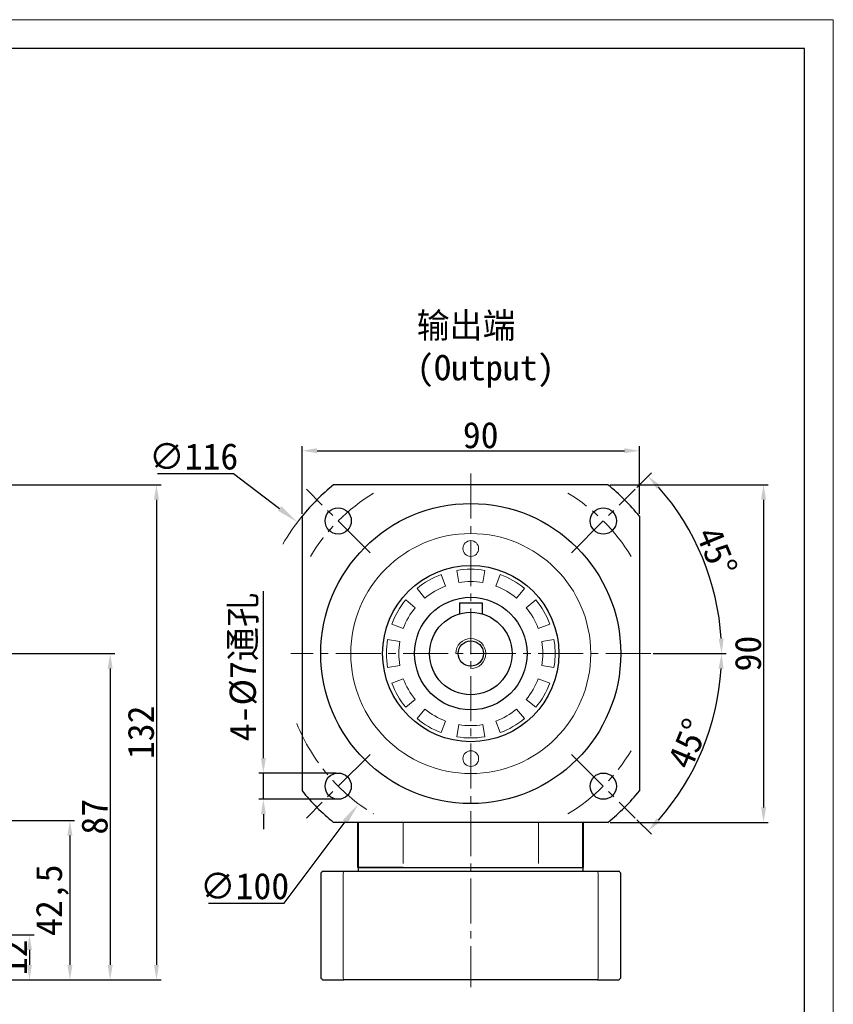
# Model space of a CAD drawing. Header units: millimetres. Extents: x 6034 to 6683, y -894 to -437.
# Tile 9 of 9: x 6466 to 6683, y -699 to -437. Entities that reach past the tile are written whole.
import ezdxf

# ---------------------------------------------------------------- set-up
doc = ezdxf.new("R2010")
doc.units = ezdxf.units.MM
doc.header["$PDSIZE"] = -5
doc.linetypes.add('点画线', pattern=[18, 12, -2, 2, -2])
doc.layers.get('0').update_dxf_attribs({"lineweight": 18})
doc.layers.get('Defpoints').update_dxf_attribs({"lineweight": 18})
for name, color, linetype, lineweight in [('7中心线层', 7, '点画线', 18), ('图框_外框线', 7, 'Continuous', 18), ('尺寸线', 7, 'Continuous', 25), ('尺寸线层', 3, 'Continuous', 18), ('标注线', 7, 'Continuous', 18), ('粗实线', 7, 'Continuous', 40), ('细实线', 7, 'Continuous', 18)]:
    doc.layers.add(name, color=color, linetype=linetype, lineweight=lineweight)
doc.styles.add('工程字', font='txt')
doc.dimstyles.new('DIMSTYLE_17', dxfattribs={"dimtxt": 8, "dimasz": 12, "dimexe": 0.18, "dimexo": 0.0625, "dimgap": 0.09, "dimtad": 1, "dimtih": 1, "dimtoh": 1, "dimdec": 3, "dimdsep": 46, "dimtxsty": 'Standard', "dimblk": '_CAXARROW', "dimcen": 0.09, "dimdle": 24, "dimadec": 0, "dimazin": 0, "dimtfac": 0.7, "dimtdec": 3, "dimtofl": 0, "dimtmove": 0, "dimatfit": 3, "dimfxl": 1, "dimtolj": 1, "dimarcsym": 0})
doc.dimstyles.new('ISO-25', dxfattribs={"dimtxt": 7, "dimasz": 4, "dimexe": 1.25, "dimexo": 0.625, "dimtad": 1, "dimtxsty": '工程字', "dimcen": 2, "dimdle": 8, "dimadec": 0, "dimazin": 0, "dimtfac": 1, "dimtmove": 0, "dimatfit": 3, "dimfxl": 1, "dimarcsym": 0})

# ---------------------------------------------------------------- blocks, each defined once
blk = doc.blocks.new('*D94')
at = {"layer": 'Defpoints', "color": 0}
for p in [(6419.85, -605.97), (6459.35, -692.97), (6490.02, -692.97)]:
    blk.add_point(p, dxfattribs=at)
at = {"layer": '尺寸线层', "color": 0, "lineweight": -2}
for p, q in [((6420.47, -605.97), (6491.27, -605.97)), ((6490.02, -609.97), (6490.02, -688.97)), ((6459.97, -692.97), (6491.27, -692.97))]:
    blk.add_line(p, q, dxfattribs=at)
at = {"layer": '尺寸线层', "color": 0}
for points in [[(6490.69, -609.97), (6489.35, -609.97), (6490.02, -605.97)], [(6489.35, -688.97), (6490.69, -688.97), (6490.02, -692.97)]]:
    blk.add_solid(points, dxfattribs=at)
at = {"layer": '尺寸线层', "color": 0, "insert": (6485.89, -649.47), "char_height": 7, "attachment_point": 5, "rotation": 90, "style": '工程字'}
blk.add_mtext('87', dxfattribs=at)
blk = doc.blocks.new('*D95')
at = {"layer": 'Defpoints', "color": 0}
for p in [(6353.35, -560.97), (6459.35, -692.97), (6502.37, -692.97)]:
    blk.add_point(p, dxfattribs=at)
at = {"layer": '尺寸线层', "color": 0, "lineweight": -2}
for p, q in [((6353.97, -560.97), (6503.62, -560.97)), ((6502.37, -564.97), (6502.37, -688.97)), ((6459.97, -692.97), (6503.62, -692.97))]:
    blk.add_line(p, q, dxfattribs=at)
at = {"layer": '尺寸线层', "color": 0}
for points in [[(6503.04, -564.97), (6501.71, -564.97), (6502.37, -560.97)], [(6501.71, -688.97), (6503.04, -688.97), (6502.37, -692.97)]]:
    blk.add_solid(points, dxfattribs=at)
at = {"layer": '尺寸线层', "color": 0, "insert": (6498.25, -626.97), "char_height": 7, "attachment_point": 5, "rotation": 90, "style": '工程字'}
blk.add_mtext('132', dxfattribs=at)
blk = doc.blocks.new('*D96')
at = {"layer": 'Defpoints', "color": 0}
for p in [(6426.85, -650.47), (6459.35, -692.97), (6479.29, -692.97)]:
    blk.add_point(p, dxfattribs=at)
at = {"layer": '尺寸线层', "color": 0, "lineweight": -2}
for p, q in [((6427.47, -650.47), (6480.54, -650.47)), ((6479.29, -654.47), (6479.29, -688.97)), ((6459.97, -692.97), (6480.54, -692.97))]:
    blk.add_line(p, q, dxfattribs=at)
at = {"layer": '尺寸线层', "color": 0}
for points in [[(6479.96, -654.47), (6478.62, -654.47), (6479.29, -650.47)], [(6478.62, -688.97), (6479.96, -688.97), (6479.29, -692.97)]]:
    blk.add_solid(points, dxfattribs=at)
at = {"layer": '尺寸线层', "color": 0, "insert": (6474.58, -671.72), "char_height": 7, "attachment_point": 5, "rotation": 90, "style": '工程字'}
blk.add_mtext('42,5', dxfattribs=at)
blk = doc.blocks.new('*D104')
at = {"layer": 'Defpoints', "color": 0}
for p in [(6631.19, -551.9), (6541.19, -569.38), (6631.19, -569.38)]:
    blk.add_point(p, dxfattribs=at)
at = {"layer": '尺寸线层', "color": 0, "lineweight": -2}
for p, q in [((6541.19, -568.75), (6541.19, -550.65)), ((6631.19, -568.75), (6631.19, -550.65)), ((6545.19, -551.9), (6627.19, -551.9))]:
    blk.add_line(p, q, dxfattribs=at)
at = {"layer": '尺寸线层', "color": 0}
for points in [[(6545.19, -551.23), (6545.19, -552.56), (6541.19, -551.9)], [(6627.19, -552.56), (6627.19, -551.23), (6631.19, -551.9)]]:
    blk.add_solid(points, dxfattribs=at)
at = {"layer": '尺寸线层', "color": 0, "insert": (6588.84, -547.77), "char_height": 7, "attachment_point": 5, "style": '工程字'}
blk.add_mtext('90', dxfattribs=at)
blk = doc.blocks.new('*D105')
at = {"layer": 'Defpoints', "color": 0}
for p in [(6622.79, -560.97), (6622.79, -650.97), (6664.28, -650.97)]:
    blk.add_point(p, dxfattribs=at)
at = {"layer": '尺寸线层', "color": 0, "lineweight": -2}
for p, q in [((6623.41, -560.97), (6665.53, -560.97)), ((6664.28, -564.97), (6664.28, -646.97)), ((6623.41, -650.97), (6665.53, -650.97))]:
    blk.add_line(p, q, dxfattribs=at)
at = {"layer": '尺寸线层', "color": 0}
for points in [[(6664.95, -564.97), (6663.62, -564.97), (6664.28, -560.97)], [(6663.62, -646.97), (6664.95, -646.97), (6664.28, -650.97)]]:
    blk.add_solid(points, dxfattribs=at)
at = {"layer": '尺寸线层', "color": 0, "insert": (6660.16, -605.97), "char_height": 7, "attachment_point": 5, "rotation": 90, "style": '工程字'}
blk.add_mtext('90', dxfattribs=at)
blk = doc.blocks.new('_CAXARROW')
blk.add_hatch(color=0).paths.add_polyline_path([(0, 0), (-1, 0.125), (-1, -0.125)], flags=0)
blk = doc.blocks.new('*D106')
at = {"layer": 'Defpoints', "color": 0}
for p in [(6616.13, -565.92), (6556.26, -646.02)]:
    blk.add_point(p, dxfattribs=at)
at = {"layer": '尺寸线层', "color": 0, "linetype": 'Continuous', "lineweight": -2}
for p, q in [((6586.1, -605.97), (6586.28, -605.97)), ((6586.19, -606.06), (6586.19, -605.88)), ((6536.46, -672.5), (6552.67, -650.82)), ((6516.26, -672.5), (6536.46, -672.5))]:
    blk.add_line(p, q, dxfattribs=at)
at = {"layer": '尺寸线层', "color": 0, "lineweight": -2, "xscale": 6, "yscale": 6, "zscale": 6, "rotation": 53.22084065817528}
blk.add_blockref('_CAXARROW', (6556.26, -646.02), dxfattribs=at)
at = {"layer": '尺寸线层', "color": 0, "insert": (6525.86, -668), "char_height": 7, "attachment_point": 5, "style": '工程字'}
blk.add_mtext('\\A1;∅100', dxfattribs=at)
blk = doc.blocks.new('_FILLED')
at = {"linetype": 'ByBlock'}
blk.add_hatch(color=0, dxfattribs=at).paths.add_polyline_path([(0, 0), (-1, 0.133), (-1, -0.133)], flags=0)
blk = doc.blocks.new('*D107')
at = {"layer": 'Defpoints', "color": 0}
for p in [(6530.89, -637.82), (6550.84, -637.82), (6550.84, -644.82)]:
    blk.add_point(p, dxfattribs=at)
at = {"layer": '尺寸线层', "color": 0, "lineweight": -2}
for p, q in [((6530.89, -633.82), (6530.89, -589.31)), ((6550.21, -637.82), (6529.64, -637.82)), ((6530.89, -644.82), (6530.89, -637.82)), ((6550.21, -644.82), (6529.64, -644.82)), ((6530.89, -648.82), (6530.89, -652.82))]:
    blk.add_line(p, q, dxfattribs=at)
at = {"layer": '尺寸线层', "color": 0}
for points in [[(6530.22, -633.82), (6531.55, -633.82), (6530.89, -637.82)], [(6531.55, -648.82), (6530.22, -648.82), (6530.89, -644.82)]]:
    blk.add_solid(points, dxfattribs=at)
at = {"layer": '尺寸线层', "color": 0, "insert": (6525.76, -609.57), "char_height": 7, "attachment_point": 5, "rotation": 90, "style": '工程字'}
blk.add_mtext('4-%%C7通孔', dxfattribs=at)
blk = doc.blocks.new('*D108')
at = {"layer": 'Defpoints', "color": 0}
for p in [(6539.98, -570.92), (6632.41, -641.02)]:
    blk.add_point(p, dxfattribs=at)
at = {"layer": '尺寸线层', "color": 0, "linetype": 'Continuous', "lineweight": -2}
for p, q in [((6502.68, -557.96), (6522.88, -557.96)), ((6522.88, -557.96), (6535.2, -567.3)), ((6586.1, -605.97), (6586.28, -605.97)), ((6586.19, -606.06), (6586.19, -605.88))]:
    blk.add_line(p, q, dxfattribs=at)
at = {"layer": '尺寸线层', "color": 0, "lineweight": -2, "xscale": 6, "yscale": 6, "zscale": 6, "rotation": 322.8251153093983}
blk.add_blockref('_CAXARROW', (6539.98, -570.92), dxfattribs=at)
at = {"layer": '尺寸线层', "color": 0, "insert": (6512.28, -553.46), "char_height": 7, "attachment_point": 5, "style": '工程字'}
blk.add_mtext('\\A1;∅116', dxfattribs=at)
blk = doc.blocks.new('*D109')
at = {"layer": 'Defpoints', "color": 0}
for p in [(6630.03, -562.13), (6613.06, -579.1), (6650.82, -588.65), (6538.19, -605.97), (6634.19, -605.97)]:
    blk.add_point(p, dxfattribs=at)
at = {"layer": '尺寸线层', "color": 0, "lineweight": -2}
for p, q in [((6630.48, -561.69), (6634.38, -557.78)), ((6634.82, -605.97), (6654.35, -605.97))]:
    blk.add_line(p, q, dxfattribs=at)
blk.add_arc((6586.19, -605.97), 66.9, 3.4262, 41.5738, dxfattribs=at)
at = {"layer": '尺寸线层', "color": 0}
for points in [[(6636.73, -561.12), (6635.76, -562.03), (6633.5, -558.66)], [(6652.31, -601.99), (6653.64, -601.95), (6653.1, -605.97)]]:
    blk.add_solid(points, dxfattribs=at)
at = {"layer": '尺寸线层', "color": 0, "insert": (6651.81, -578.79), "char_height": 7, "attachment_point": 5, "rotation": 292.5, "style": '工程字'}
blk.add_mtext('45%%d', dxfattribs=at)
blk = doc.blocks.new('*D110')
at = {"layer": 'Defpoints', "color": 0}
for p in [(6538.19, -605.97), (6634.19, -605.97), (6613.06, -632.84), (6644.12, -639.41), (6630.03, -649.81)]:
    blk.add_point(p, dxfattribs=at)
at = {"layer": '尺寸线层', "color": 0, "lineweight": -2}
for p, q in [((6634.82, -605.97), (6654.33, -605.97)), ((6630.48, -650.25), (6634.37, -654.15))]:
    blk.add_line(p, q, dxfattribs=at)
blk.add_arc((6586.19, -605.97), 66.88, 318.4271, 356.5729, dxfattribs=at)
at = {"layer": '尺寸线层', "color": 0}
for points in [[(6653.62, -609.99), (6652.29, -609.95), (6653.08, -605.97)], [(6635.75, -649.89), (6636.72, -650.81), (6633.49, -653.26)]]:
    blk.add_solid(points, dxfattribs=at)
at = {"layer": '尺寸线层', "color": 0, "insert": (6644.18, -629.99), "char_height": 7, "attachment_point": 5, "rotation": 67.5, "style": '工程字'}
blk.add_mtext('45%%d', dxfattribs=at)
blk = doc.blocks.new('*D115')
at = {"layer": 'Defpoints', "color": 0}
for p in [(6429.38, -680.97), (6449.38, -692.97), (6468.49, -692.97)]:
    blk.add_point(p, dxfattribs=at)
at = {"layer": '尺寸线层', "color": 0, "lineweight": -2}
for p, q in [((6430, -680.97), (6469.74, -680.97)), ((6468.49, -684.97), (6468.49, -688.97)), ((6450, -692.97), (6469.74, -692.97))]:
    blk.add_line(p, q, dxfattribs=at)
at = {"layer": '尺寸线层', "color": 0}
for points in [[(6469.15, -684.97), (6467.82, -684.97), (6468.49, -680.97)], [(6467.82, -688.97), (6469.15, -688.97), (6468.49, -692.97)]]:
    blk.add_solid(points, dxfattribs=at)
at = {"layer": '尺寸线层', "color": 0, "insert": (6464.36, -686.97), "char_height": 7, "attachment_point": 5, "rotation": 90, "style": '工程字'}
blk.add_mtext('12', dxfattribs=at)

msp = doc.modelspace()

# ---------------------------------------------------------------- linework, layer by layer
for p, q in [((6579.4906, -587.9769), (6578.3385, -584.8846)), ((6582.4552, -583.7815), (6583.0036, -587.0356)), ((6589.3846, -587.0356), (6589.933, -583.7815)), ((6594.0497, -584.8846), (6592.8975, -587.9769)), ((6571.8625, -588.6234), (6573.9645, -591.1674)), ((6598.4237, -591.1674), (6600.5256, -588.6234)), ((6571.3928, -593.7391), (6568.8489, -591.6371)), ((6603.5393, -591.6371), (6600.9953, -593.7391)), ((6565.11, -598.113), (6568.2023, -599.2652)), ((6604.1858, -599.2652), (6607.2782, -598.113)), ((6567.261, -602.7781), (6564.0069, -602.2298)), ((6608.3812, -602.2298), (6605.1271, -602.7781)), ((6564.0069, -609.7075), (6567.261, -609.1592)), ((6605.1271, -609.1592), (6608.3812, -609.7075)), ((6568.2023, -612.6721), (6565.11, -613.8243)), ((6607.2782, -613.8243), (6604.1858, -612.6721)), ((6568.8489, -620.3002), (6571.3928, -618.1982)), ((6600.9953, -618.1982), (6603.5393, -620.3002)), ((6573.9645, -620.7699), (6571.8625, -623.3139)), ((6600.5256, -623.3139), (6598.4237, -620.7699)), ((6578.3385, -627.0528), (6579.4906, -623.9604)), ((6592.8975, -623.9604), (6594.0497, -627.0528)), ((6583.0036, -624.9017), (6582.4552, -628.1558)), ((6589.933, -628.1558), (6589.3846, -624.9017)), ((6568.1663, -661.9687), (6568.1663, -650.9687)), ((6604.2218, -650.9687), (6604.2218, -661.9687)), ((6604.2218, -662.9687), (6568.1663, -662.9687)), ((6616.1941, -662.9687), (6604.2218, -662.9687)), ((6552.1904, -692.4687), (6552.1904, -664.4687)), ((6620.1978, -664.4687), (6620.1978, -692.4687))]:
    msp.add_line(p, q)
for centre, radius in [((6586.1941, -605.9687), 31.9997), ((6586.1941, -577.9689), 2.1), ((6586.1941, -633.9684), 2.1)]:
    msp.add_circle(centre, radius)
for start, end in [(110.434631, 129.565369), (80.434631, 99.565369), (50.434631, 69.565369), (140.434631, 159.565369), (20.434631, 39.565369), (170.434631, 189.565369), (0, 9.565369), (350.434631, 0), (200.434631, 219.565369), (320.434631, 339.565369), (230.434631, 249.565369), (290.434631, 309.565369), (260.434631, 279.565369)]:
    msp.add_arc((6586.1941, -605.9687), 22.5, start, end)
at = {"extrusion": (0, 0, -1)}
for start, end in [(80.434631, 99.565369), (50.434631, 69.565369), (110.434631, 129.565369), (20.434631, 39.565369), (140.434631, 159.565369), (350.434631, 9.565369), (170.434631, 180), (180, 189.565369), (320.434631, 339.565369), (200.434631, 219.565369), (290.434631, 309.565369), (230.434631, 249.565369), (260.434631, 279.565369)]:
    msp.add_arc((-6586.1941, -605.9687), 19.2, start, end, dxfattribs=at)
for points in [[(6552.1904, -664.4687), (6552.2517, -664.302), (6552.3131, -664.1353), (6552.3747, -663.9687)], [(6620.0134, -663.9687), (6620.075, -664.1353), (6620.1365, -664.302), (6620.1978, -664.4687)], [(6552.3747, -692.9687), (6552.3131, -692.802), (6552.2517, -692.6353), (6552.1904, -692.4687)], [(6620.1978, -692.4687), (6620.1365, -692.6353), (6620.075, -692.802), (6620.0134, -692.9687)]]:
    msp.add_open_spline(points, degree=3)
at = {"layer": '7中心线层'}
for p, q in [((6586.1941, -557.9687), (6586.1941, -694.9058)), ((6559.324, -579.0986), (6542.3535, -562.128)), ((6613.0641, -579.0986), (6630.0347, -562.128)), ((6634.1941, -605.9687), (6538.1941, -605.9687)), ((6559.324, -632.8387), (6542.3535, -649.8093)), ((6613.0641, -632.8387), (6630.0347, -649.8093))]:
    msp.add_line(p, q, dxfattribs=at)
for start, end in [(121.215795, 148.784205), (31.215795, 58.784205), (201.926082, 238.784205), (301.215795, 328.784205)]:
    msp.add_arc((6586.1941, -605.9687), 50, start, end, dxfattribs=at)
at = {"layer": '图框_外框线', "color": 3}
msp.add_lwpolyline([(6037.2222, -893.5647), (6682.8881, -893.5647), (6682.8881, -436.9867), (6037.2222, -436.9867)], close=True, dxfattribs=at)
at = {"layer": '图框_外框线', "color": 3, "lineweight": 25}
msp.add_lwpolyline([(6075.6547, -885.8782), (6675.2016, -885.8782), (6675.2016, -444.6732), (6075.6547, -444.6732)], close=True, dxfattribs=at)
at = {"layer": '标注线'}
msp.add_arc((6586.1941, -605.9687), 4, 270, 180, dxfattribs=at)
at = {"layer": '粗实线', "linetype": 'Continuous', "lineweight": 30}
for p, q in [((6622.7864, -560.9687), (6549.6017, -560.9687)), ((6541.1941, -569.3763), (6541.1941, -642.561)), ((6631.1941, -569.3763), (6631.1941, -642.561)), ((6583.1941, -592.4687), (6583.1941, -595.3856)), ((6583.1941, -592.4687), (6589.1941, -592.4687)), ((6589.1941, -592.4687), (6589.1941, -595.3856)), ((6622.7864, -650.9687), (6549.6017, -650.9687))]:
    msp.add_line(p, q, dxfattribs=at)
at = {"layer": '粗实线'}
for p, q in [((6556.1941, -662.9687), (6556.1941, -650.9687)), ((6616.1941, -662.9687), (6616.1941, -650.9687))]:
    msp.add_line(p, q, dxfattribs=at)
at = {"layer": '粗实线', "color": 0, "lineweight": 30}
for p, q in [((6546.6941, -663.9687), (6552.3747, -663.9687)), ((6552.3747, -663.9687), (6620.0134, -663.9687)), ((6568.1663, -662.9687), (6556.1941, -662.9687)), ((6556.1941, -662.9687), (6568.1663, -662.9687)), ((6556.1941, -662.9687), (6556.1941, -663.9687)), ((6568.1663, -662.9687), (6604.2218, -662.9687)), ((6604.2218, -662.9687), (6616.1941, -662.9687)), ((6616.1941, -663.9687), (6616.1941, -662.9687)), ((6620.0134, -663.9687), (6625.6941, -663.9687)), ((6546.1941, -664.4687), (6546.1941, -692.4687)), ((6626.1941, -692.4687), (6626.1941, -664.4687)), ((6546.6941, -692.9687), (6552.3747, -692.9687)), ((6583.2278, -692.9687), (6552.3747, -692.9687)), ((6620.0134, -692.9687), (6583.2278, -692.9687)), ((6620.0134, -692.9687), (6625.6941, -692.9687))]:
    msp.add_line(p, q, dxfattribs=at)
at = {"layer": '粗实线', "linetype": 'Continuous', "lineweight": 30}
for centre, radius in [((6586.1941, -605.9687), 40), ((6550.8387, -570.6133), 3.5), ((6621.5494, -570.6133), 3.5), ((6586.1941, -605.9687), 23.5), ((6586.1941, -605.9687), 15), ((6586.1941, -605.9687), 11), ((6586.1941, -605.9687), 3.375), ((6550.8387, -641.324), 3.5), ((6621.5494, -641.324), 3.5)]:
    msp.add_circle(centre, radius, dxfattribs=at)
for start, end in [(129.116744, 140.883256), (39.116744, 50.883256), (219.116744, 230.883256), (309.116744, 320.883256)]:
    msp.add_arc((6586.1941, -605.9687), 58, start, end, dxfattribs=at)
at = {"layer": '粗实线', "color": 0, "lineweight": 30}
for points in [[(6546.6941, -663.9687), (6546.5274, -664.1353), (6546.3608, -664.302), (6546.1941, -664.4687)], [(6626.1941, -664.4687), (6626.0274, -664.302), (6625.8607, -664.1353), (6625.6941, -663.9687)], [(6546.1941, -692.4687), (6546.3608, -692.6353), (6546.5274, -692.802), (6546.6941, -692.9687)], [(6625.6941, -692.9687), (6625.8607, -692.802), (6626.0274, -692.6353), (6626.1941, -692.4687)]]:
    msp.add_open_spline(points, degree=3, dxfattribs=at)
at = {"layer": '细实线'}
msp.add_arc((6586.1941, -605.9687), 58, 140.883256, 149.859483, dxfattribs=at)

# ---------------------------------------------------------------- texts
at = {"layer": '尺寸线', "color": 0, "linetype": 'ByBlock', "insert": (6571.787, -515.1171), "char_height": 6.75, "width": 56.777479, "attachment_point": 1, "style": '工程字'}
msp.add_mtext('输出端(Output)', dxfattribs=at)

# ---------------------------------------------------------------- dimensions: what is measured, and where the dimension line sits
at = {"layer": '尺寸线层'}
dim = msp.add_linear_dim(base=(6631.1941, -551.8956), p1=(6541.1941, -569.3763), p2=(6631.1941, -569.3763), dimstyle='ISO-25', dxfattribs=at)
dim.commit()
dim.dimension.update_dxf_attribs({"geometry": '*D104', "text_midpoint": (6588.8433, -551.8956), "dimtype": 160})
at = {"layer": '尺寸线层', "linetype": 'Continuous'}
for p1, p2, picture, middle in [((6632.4082, -641.0151), (6539.98, -570.9222), '*D108', (6512.2834, -557.9574)), ((6616.1307, -565.9212), (6556.2575, -646.0161), '*D106', (6525.8567, -672.5036))]:
    dim = msp.add_diameter_dim_2p(p1=p1, p2=p2, dimstyle='DIMSTYLE_17', override={"dimtxt": 7, "dimasz": 6, "dimgap": 1, "dimtxsty": '工程字', "dimblk": '_CAXARROW', "dimldrblk": '_FILLED'}, dxfattribs=at)
    dim.commit()
    dim.dimension.update_dxf_attribs({"geometry": picture, "text_midpoint": middle, "dimtype": 163})
at = {"layer": '尺寸线层'}
for base, line1, line2, picture, middle in [((6650.8165, -588.6531), ((6613.0641, -579.0986), (6630.0347, -562.128)), ((6634.1941, -605.9687), (6538.1941, -605.9687)), '*D109', (6651.8146, -578.7878)), ((6644.1172, -639.4106), ((6634.1941, -605.9687), (6538.1941, -605.9687)), ((6613.0641, -632.8387), (6630.0347, -649.8093)), '*D110', (6644.1757, -629.9854))]:
    dim = msp.add_angular_dim_2l(base=base, line1=line1, line2=line2, dimstyle='ISO-25', dxfattribs=at)
    dim.commit()
    dim.dimension.update_dxf_attribs({"geometry": picture, "text_midpoint": middle})
for base, p1, picture, middle in [((6502.3736, -692.9687), (6353.347, -560.9687), '*D95', (6498.2486, -626.9687)), ((6490.0191, -692.9687), (6419.8497, -605.9687), '*D94', (6485.8941, -649.4687))]:
    dim = msp.add_linear_dim(base=base, p1=p1, p2=(6459.3497, -692.9687), angle=90, dimstyle='ISO-25', dxfattribs=at)
    dim.commit()
    dim.dimension.update_dxf_attribs({"geometry": picture, "text_midpoint": middle})
for base, p1, p2, angle, picture, middle in [((6664.283, -650.9687), (6622.7864, -560.9687), (6622.7864, -650.9687), 90, '*D105', (6664.283, -605.9687)), ((6479.2904, -692.9687), (6426.8497, -650.4669), (6459.3497, -692.9687), 270, '*D96', (6479.2904, -671.7178)), ((6468.4873, -692.9687), (6429.3772, -680.9687), (6449.3772, -692.9687), 270, '*D115', (6468.4873, -686.9687))]:
    dim = msp.add_linear_dim(base=base, p1=p1, p2=p2, angle=angle, dimstyle='ISO-25', dxfattribs=at)
    dim.commit()
    dim.dimension.update_dxf_attribs({"geometry": picture, "text_midpoint": middle, "dimtype": 160})
dim = msp.add_linear_dim(base=(6530.8869, -637.824), p1=(6550.8387, -644.824), p2=(6550.8387, -637.824), angle=90, text='4-%%C<>通孔', dimstyle='ISO-25', dxfattribs=at)
dim.commit()
dim.dimension.update_dxf_attribs({"geometry": '*D107', "text_midpoint": (6530.8869, -609.5677), "dimtype": 160})

doc.saveas('drawing.dxf')
